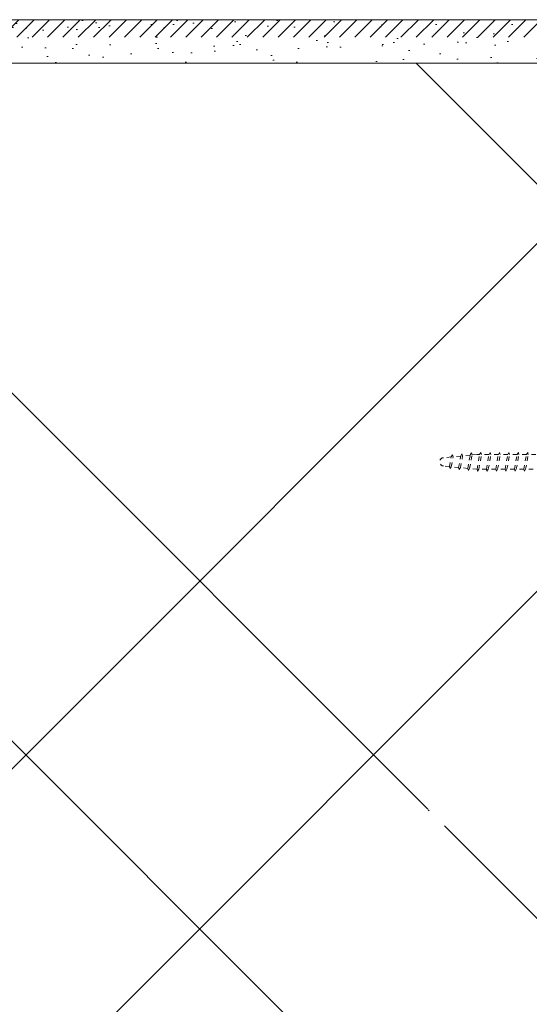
# Model space of a CAD drawing. Header units: millimetres. Extents: x -172116 to -156978, y -29806 to 62594.
# Tile 4 of 23: x -163961 to -163844, y 34384 to 34611. Entities that reach past the tile are written whole.
import ezdxf
from ezdxf.xclip import XClip

# ---------------------------------------------------------------- set-up
doc = ezdxf.new("R2010")
doc.units = ezdxf.units.MM
doc.header["$MEASUREMENT"] = 0
doc.header["$XCLIPFRAME"] = 0
doc.linetypes.add('DASHED', pattern=[2, 1, -1])
for name, color, linetype in [('POHLED ZÁPADNÍ_1_DEK_Kotvení', 7, 'Continuous'), ('POHLED ZÁPADNÍ_1_DEK_Penetrace', 7, 'Continuous'), ('POHLED ZÁPADNÍ_1_DEK_SLABA', 7, 'Continuous'), ('POHLED ZÁPADNÍ_1_DEK_ŠRAFY', 7, 'Continuous')]:
    doc.layers.add(name, color=color, linetype=linetype)
pattern_1 = [(307.5, (-312788.824, 20220.892), (9.63411885, 0.3149668), [0, -7.6, 0, -8.5, 0, -8.125]), (277.5, (-312788.824, 20220.892), (-14.1107303, 8.8488835), [0, -4.1, 0, -6.85, 0, -2.625]), (237.5, (-312788.824, 20227.042), (-0.02829527, 15.5707093), [0, -2.5, 0, -9, 0, -11.75]), (227.5, (-312788.824, 20227.042), (-4.3883778, 15.030633), [0, -1.25, 0, -5.9, 0, -6.75])]

# ---------------------------------------------------------------- blocks, each defined once
blk = doc.blocks.new('Kresba_1_1', base_point=(-167575.44, 33537.03))
at = {"layer": 'POHLED ZÁPADNÍ_1_DEK_Penetrace', "linetype": 'Continuous', "lineweight": 18}
h = blk.add_hatch(dxfattribs=at)
h.set_pattern_fill('ANSI31_0001', color=22, style=0, pattern_type=2)
h.set_pattern_definition([(45, (-312694.1537, 10675.1565), (-1.767766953, 1.767766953), [])])
h.paths.add_polyline_path([(-164041.88, 34610.85), (-164041.88, 34606.85), (-163821.16, 34606.85), (-163821.15, 34483.19), (-163817.16, 34483.99), (-163817.16, 34610.85)])
at = {"layer": 'POHLED ZÁPADNÍ_1_DEK_ŠRAFY', "linetype": 'Continuous', "lineweight": 18}
h = blk.add_hatch(dxfattribs=at)
h.set_pattern_fill('AR_SAND_0001', color=3, style=0, pattern_type=2)
h.set_pattern_definition(pattern_1)
h.paths.add_polyline_path([(-164041.88, 34600.85), (-163827.16, 34600.85), (-163827.16, 34510.92), (-163826.89, 34511.32), (-163826.75, 34510.89), (-163825.03, 34510.89), (-163824.74, 34511.32), (-163824.6, 34510.89), (-163822.88, 34510.89), (-163822.58, 34511.32), (-163822.45, 34510.89), (-163821.33, 34510.89), (-163817.16, 34511.72), (-163817.16, 34541.19), (-163817.16, 34610.85), (-164041.88, 34610.85)])
h = blk.add_hatch(dxfattribs=at)
h.set_pattern_fill('ZDIVO2_0001', color=3, style=0, pattern_type=2)
h.set_pattern_definition([(45, (-312678.4, 10671.55), (-124.4508, 124.4508), []), (45, (-312598.4, 10671.55), (-124.4508, 124.4508), []), (135, (-312678.4, 10671.55), (124.4508, 124.4508), []), (135, (-312598.4, 10671.55), (124.4508, 124.4508), [])])
h.paths.add_polyline_path([(-164261.51, 34300.85), (-163827.16, 34300.85), (-163827.16, 34422.33), (-163827.03, 34424.73), (-163831.33, 34425.59), (-163833.05, 34425.59), (-163833.34, 34425.16), (-163833.48, 34425.59), (-163835.2, 34425.59), (-163835.5, 34425.16), (-163835.63, 34425.59), (-163837.36, 34425.59), (-163837.65, 34425.16), (-163837.79, 34425.59), (-163839.51, 34425.59), (-163839.8, 34425.16), (-163839.94, 34425.59), (-163841.66, 34425.59), (-163841.95, 34425.16), (-163842.09, 34425.59), (-163843.81, 34425.59), (-163844.1, 34425.16), (-163844.24, 34425.59), (-163845.96, 34425.59), (-163846.25, 34425.16), (-163846.39, 34425.59), (-163848.11, 34425.59), (-163848.4, 34425.16), (-163848.54, 34425.59), (-163850.27, 34425.59), (-163850.56, 34425.16), (-163850.7, 34425.59), (-163852.42, 34425.59), (-163852.71, 34425.16), (-163852.85, 34425.59), (-163854.57, 34425.59), (-163854.86, 34425.16), (-163855, 34425.59), (-163856.72, 34425.59), (-163857.01, 34425.16), (-163857.15, 34425.59), (-163858.87, 34425.59), (-163859.16, 34425.16), (-163859.3, 34425.59), (-163861.02, 34425.59), (-163861.31, 34425.16), (-163861.45, 34425.59), (-163863.17, 34425.59), (-163863.47, 34425.16), (-163863.6, 34425.59), (-163865.33, 34425.59), (-163865.62, 34425.16), (-163865.76, 34425.59), (-163867.45, 34425.76), (-163867.74, 34425.33), (-163867.88, 34425.76), (-163869.56, 34425.97), (-163869.85, 34425.54), (-163869.99, 34425.97), (-163871.68, 34426.19), (-163871.97, 34425.76), (-163872.11, 34426.19), (-163873.51, 34426.37, -0.904988), (-163873.51, 34428.26), (-163871.71, 34428.44), (-163871.41, 34428.92), (-163871.27, 34428.48), (-163869.52, 34428.66), (-163869.22, 34429.13), (-163869.08, 34428.7), (-163867.33, 34428.88), (-163867.03, 34429.35), (-163866.89, 34428.92), (-163865.76, 34429.04), (-163865.15, 34429.04), (-163864.86, 34429.47), (-163864.72, 34429.04), (-163863, 34429.04), (-163862.71, 34429.47), (-163862.57, 34429.04), (-163860.85, 34429.04), (-163860.56, 34429.47), (-163860.42, 34429.04), (-163858.69, 34429.04), (-163858.4, 34429.47), (-163858.26, 34429.04), (-163856.54, 34429.04), (-163856.25, 34429.47), (-163856.11, 34429.04), (-163854.39, 34429.04), (-163854.1, 34429.47), (-163853.96, 34429.04), (-163852.24, 34429.04), (-163851.95, 34429.47), (-163851.81, 34429.04), (-163850.09, 34429.04), (-163849.8, 34429.47), (-163849.66, 34429.04), (-163847.94, 34429.04), (-163847.65, 34429.47), (-163847.51, 34429.04), (-163845.79, 34429.04), (-163845.49, 34429.47), (-163845.35, 34429.04), (-163843.63, 34429.04), (-163843.34, 34429.47), (-163843.2, 34429.04), (-163841.48, 34429.04), (-163841.19, 34429.47), (-163841.05, 34429.04), (-163839.33, 34429.04), (-163839.04, 34429.47), (-163838.9, 34429.04), (-163837.18, 34429.04), (-163836.89, 34429.47), (-163836.75, 34429.04), (-163835.03, 34429.04), (-163834.74, 34429.47), (-163834.6, 34429.04), (-163832.88, 34429.04), (-163832.58, 34429.47), (-163832.45, 34429.04), (-163831.33, 34429.04), (-163827.16, 34429.87), (-163827.16, 34600.85), (-164121.49, 34600.85), (-164121.49, 34524.09, -0.146838), (-164122.92, 34520.51), (-164131.5, 34520.51, -0.146838), (-164132.93, 34524.09), (-164132.93, 34600.85), (-164261.51, 34600.85)])
h = blk.add_hatch(dxfattribs=at)
h.set_pattern_fill('AR_SAND_0001', color=3, style=0, pattern_type=2)
h.set_pattern_definition(pattern_1)
h.paths.add_polyline_path([(-163817.15, 34300.86), (-164261.51, 34300.85), (-164261.51, 34290.85), (-163788.99, 34290.85), (-163788.99, 34521.66, -0.414214), (-163789.29, 34521.36), (-163789.33, 34521.36, -0.243971), (-163789.58, 34521.48), (-163790.35, 34522.58, -0.343903), (-163790.33, 34522.95), (-163790.06, 34523.27, 0.179729), (-163789.99, 34523.47), (-163789.99, 34524.42), (-163790.09, 34524.47), (-163789.99, 34524.52), (-163789.99, 34524.62), (-163790.09, 34524.67), (-163789.99, 34524.72), (-163789.99, 34524.82), (-163790.03, 34524.9), (-163789.99, 34524.92), (-163789.99, 34525.02), (-163790.09, 34525.07), (-163789.99, 34525.12), (-163789.99, 34525.22), (-163790.03, 34525.3), (-163789.99, 34525.32), (-163789.99, 34526.36), (-163795.86, 34526.36, 0.090511), (-163796.39, 34524.46), (-163796.36, 34524.38), (-163796.4, 34524.35), (-163796.37, 34524.18), (-163796.41, 34524.16), (-163796.38, 34523.99), (-163796.42, 34523.97, 0.075303), (-163796.18, 34522.34), (-163796.04, 34522.28), (-163795.93, 34522.21), (-163795.85, 34522.13), (-163795.81, 34522.04), (-163795.82, 34521.94), (-163795.86, 34521.84), (-163795.95, 34521.75), (-163796.07, 34521.65), (-163796.21, 34521.57), (-163796.39, 34521.5), (-163796.58, 34521.44), (-163796.79, 34521.4), (-163797, 34521.38), (-163797.2, 34521.38), (-163797.4, 34521.4), (-163797.57, 34521.43), (-163797.72, 34521.48), (-163797.84, 34521.55), (-163797.92, 34521.63), (-163797.97, 34521.72), (-163797.97, 34521.82), (-163797.94, 34521.91), (-163797.86, 34522.01), (-163797.75, 34522.11), (-163796.99, 34527.35), (-163796.99, 34528.86), (-163800.31, 34528.86, -0.414214), (-163800.81, 34529.36), (-163800.81, 34528.84), (-163813.99, 34528.85), (-163813.98, 34483.83), (-163817.15, 34483.83)])
at = {"layer": 'POHLED ZÁPADNÍ_1_DEK_Kotvení', "color": 41, "linetype": 'DASHED', "lineweight": 18}
for p, q in [((-163861.71, 34510.29), (-163863.51, 34510.11)), ((-163862.11, 34508.04), (-163861.7, 34510.34)), ((-163861.41, 34510.77), (-163861.7, 34510.34)), ((-163861.68, 34508.04), (-163861.27, 34510.34)), ((-163861.27, 34510.34), (-163861.41, 34510.77)), ((-163859.52, 34510.51), (-163861.27, 34510.34)), ((-163859.99, 34507.83), (-163859.51, 34510.56)), ((-163859.56, 34507.83), (-163859.08, 34510.56)), ((-163859.22, 34510.99), (-163859.51, 34510.56)), ((-163859.08, 34510.56), (-163859.22, 34510.99)), ((-163857.33, 34510.73), (-163859.08, 34510.56)), ((-163857.88, 34507.62), (-163857.32, 34510.78)), ((-163857.45, 34507.62), (-163856.89, 34510.78)), ((-163857.03, 34511.21), (-163857.32, 34510.78)), ((-163856.89, 34510.78), (-163857.03, 34511.21)), ((-163855.76, 34510.89), (-163856.89, 34510.78)), ((-163855.76, 34507.45), (-163855.15, 34510.89)), ((-163855.15, 34510.89), (-163855.76, 34510.89)), ((-163855.33, 34507.45), (-163854.72, 34510.89)), ((-163854.86, 34511.32), (-163855.15, 34510.89)), ((-163854.72, 34510.89), (-163854.86, 34511.32)), ((-163853, 34510.89), (-163854.72, 34510.89)), ((-163853, 34510.89), (-163854.72, 34510.89)), ((-163853.6, 34507.45), (-163853, 34510.89)), ((-163853.17, 34507.45), (-163852.57, 34510.89)), ((-163852.71, 34511.32), (-163853, 34510.89)), ((-163852.57, 34510.89), (-163852.71, 34511.32)), ((-163850.85, 34510.89), (-163852.57, 34510.89)), ((-163850.85, 34510.89), (-163852.57, 34510.89)), ((-163851.45, 34507.45), (-163850.85, 34510.89)), ((-163851.02, 34507.45), (-163850.42, 34510.89)), ((-163850.56, 34511.32), (-163850.85, 34510.89)), ((-163850.42, 34510.89), (-163850.56, 34511.32)), ((-163848.69, 34510.89), (-163850.42, 34510.89)), ((-163849.3, 34507.45), (-163848.69, 34510.89)), ((-163848.87, 34507.45), (-163848.26, 34510.89)), ((-163848.4, 34511.32), (-163848.69, 34510.89)), ((-163848.26, 34510.89), (-163848.4, 34511.32)), ((-163846.54, 34510.89), (-163848.26, 34510.89)), ((-163847.15, 34507.45), (-163846.54, 34510.89)), ((-163846.72, 34507.45), (-163846.11, 34510.89)), ((-163846.25, 34511.32), (-163846.54, 34510.89)), ((-163846.11, 34510.89), (-163846.25, 34511.32)), ((-163844.39, 34510.89), (-163846.11, 34510.89)), ((-163845, 34507.45), (-163844.39, 34510.89)), ((-163844.57, 34507.45), (-163843.96, 34510.89)), ((-163844.1, 34511.32), (-163844.39, 34510.89)), ((-163843.96, 34510.89), (-163844.1, 34511.32)), ((-163842.24, 34510.89), (-163843.96, 34510.89)), ((-163862.1, 34508.08), (-163863.51, 34508.22)), ((-163861.97, 34507.61), (-163862.11, 34508.04)), ((-163861.68, 34508.04), (-163861.97, 34507.61)), ((-163859.98, 34507.87), (-163861.68, 34508.04)), ((-163859.85, 34507.4), (-163859.99, 34507.83)), ((-163859.56, 34507.83), (-163859.85, 34507.4)), ((-163857.87, 34507.66), (-163859.56, 34507.83)), ((-163857.74, 34507.19), (-163857.88, 34507.62)), ((-163857.45, 34507.62), (-163857.74, 34507.19)), ((-163855.76, 34507.45), (-163857.45, 34507.62)), ((-163855.62, 34507.02), (-163855.76, 34507.45)), ((-163855.33, 34507.45), (-163855.62, 34507.02)), ((-163853.6, 34507.45), (-163855.33, 34507.45)), ((-163853.6, 34507.45), (-163855.33, 34507.45)), ((-163853.47, 34507.02), (-163853.6, 34507.45)), ((-163853.17, 34507.45), (-163853.47, 34507.02)), ((-163851.45, 34507.45), (-163853.17, 34507.45)), ((-163851.45, 34507.45), (-163853.17, 34507.45)), ((-163851.31, 34507.02), (-163851.45, 34507.45)), ((-163851.02, 34507.45), (-163851.31, 34507.02)), ((-163849.3, 34507.45), (-163851.02, 34507.45)), ((-163849.16, 34507.02), (-163849.3, 34507.45)), ((-163848.87, 34507.45), (-163849.16, 34507.02)), ((-163847.15, 34507.45), (-163848.87, 34507.45)), ((-163847.01, 34507.02), (-163847.15, 34507.45)), ((-163846.72, 34507.45), (-163847.01, 34507.02)), ((-163845, 34507.45), (-163846.72, 34507.45)), ((-163844.86, 34507.02), (-163845, 34507.45)), ((-163844.57, 34507.45), (-163844.86, 34507.02)), ((-163842.85, 34507.45), (-163844.57, 34507.45))]:
    blk.add_line(p, q, dxfattribs=at)
blk.add_arc((-163863.41, 34509.17), 0.951, 95.7106, 264.2894, dxfattribs=at)
at = {"layer": 'POHLED ZÁPADNÍ_1_DEK_SLABA', "color": 153, "linetype": 'Continuous', "lineweight": 18}
for p, q in [((-163817.16, 34610.85), (-164121.49, 34610.85)), ((-164121.49, 34600.85), (-163827.16, 34600.85))]:
    blk.add_line(p, q, dxfattribs=at)

msp = doc.modelspace()

# ---------------------------------------------------------------- block references
at = {"color": 9, "linetype": 'Continuous', "lineweight": 13}
ref = msp.add_blockref('Kresba_1_1', (-167575.44, 33537.03), dxfattribs=at)
XClip(ref).set_block_clipping_path([(-172115.8690497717, -29805.97275295), (-163324.170853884, 91037.5901063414)])

doc.saveas('drawing.dxf')
